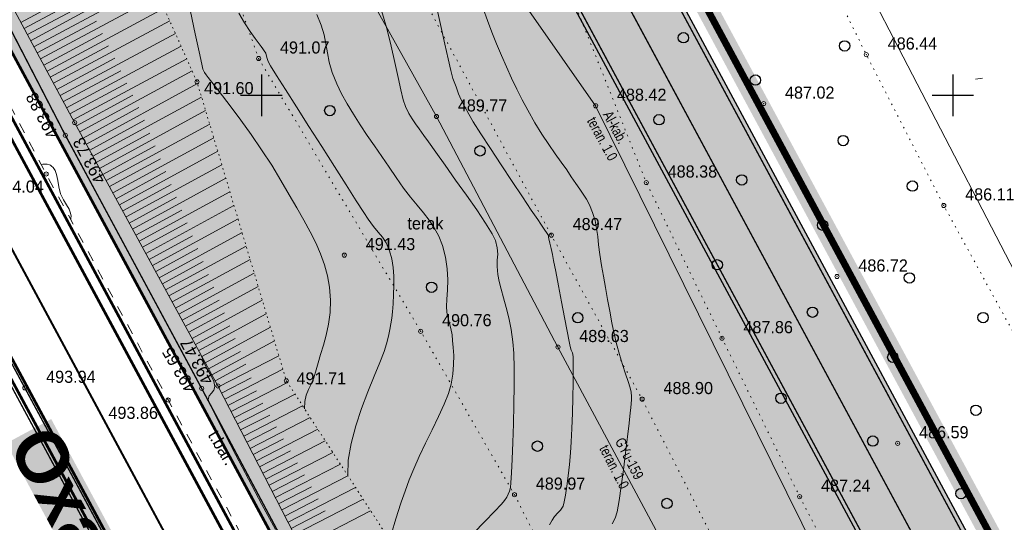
# Model space of a CAD drawing. Extents: x -516234 to 73329, y -4499813 to 47259.
# Tile 12 of 256: x 29549 to 29620, y 36806 to 36843. Entities that reach past the tile are written whole.
import ezdxf

# ---------------------------------------------------------------- set-up
doc = ezdxf.new("R2010")
doc.units = 0
doc.header["$LTSCALE"] = 0.5
doc.header["$MEASUREMENT"] = 0
doc.header["$PDMODE"] = 32
doc.header["$PDSIZE"] = 0.3
for name, pattern in [('( Hidden )', [0.375, 0.25, -0.125]), ('ACAD_ISO03W100', [30, 12, -18]), ('DASHED', [0.75, 0.5, -0.25]), ('Д_ТРОТ_ТРУБА', [3, 1.5, -1.5]), ('Контура низ откосов  Штриховая 0.1-0.5 - - - - - - -', [0.6, 0.1, -0.5]), ('РА_КОНТУРЫ', [1.5, 0, -1.5])]:
    doc.linetypes.add(name, pattern=pattern)
for name, color, linetype in [('(001) Сетка', 92, 'Continuous'), ('(004) Точки рельефа', 7, 'Continuous'), ('(007) Здания', 7, 'Continuous'), ('(013) Газ', 30, 'ИК_Газопровод -------г--------'), ('(019) Связь', 3, 'ИК_КАБ_СВЯЗИ'), ('(025) Дорога', 7, 'Continuous'), ('(031) Горизонтали', 42, 'Continuous'), ('(035) Откосы', 7, 'Continuous'), ('(037) Контуры', 7, 'Continuous'), ('(038) Деревья', 7, 'Continuous'), ('1 PARK', 7, 'Continuous'), ('7_газон', 7, 'Continuous'), ('STOYANKA', 7, 'Continuous'), ('text', 7, 'Continuous'), ('орто', 7, 'Continuous')]:
    doc.layers.add(name, color=color, linetype=linetype)
for name, color, linetype, lineweight in [('(032) Горизонтали утолщенные', 32, 'Continuous', 30), ('(042) Бергштрих', 32, 'Continuous', 30), ('.', 7, 'Continuous', 15)]:
    doc.layers.add(name, color=color, linetype=linetype, lineweight=lineweight)
doc.styles.add('BM-431', font='bm431.ttf')
doc.styles.add('D-431', font='d431.ttf')
doc.styles.get("Standard").update_dxf_attribs({"font": 'times.ttf'})
doc.styles.add('stile1', font='ARIALN.TTF')
doc.linetypes.add('ИК_Газопровод -------г--------', pattern='A,9,-0.6,["Г",Standard,S=1.2,R=0,X=0,Y=-0.6],-1.2', length=10.8)
doc.linetypes.add('ИК_КАБ_СВЯЗИ', pattern='A,4,["o",Standard,S=0.5,R=0,X=0,Y=-0.125],4,-2', length=10)

# ---------------------------------------------------------------- blocks, each defined once
blk = doc.blocks.new('9633')
at = {"layer": '(031) Горизонтали', "color": 42, "linetype": 'Continuous', "lineweight": 0}
for points in [[(28612.552, 36843.442), (28612.85, 36842.144), (28613.115, 36840.929), (28613.346, 36839.864), (28613.542, 36839.018), (28613.701, 36838.457), (28613.923, 36837.838), (28614.111, 36837.348), (28614.302, 36836.909), (28614.534, 36836.439), (28614.842, 36835.858), (28615.17, 36835.307), (28615.713, 36834.452), (28616.405, 36833.387), (28617.182, 36832.208), (28617.977, 36831.01), (28618.727, 36829.886), (28619.366, 36828.932), (28619.829, 36828.242), (28620.052, 36827.911), (28620.3, 36827.546), (28620.51, 36827.242), (28620.602, 36827.103), (28620.608, 36827.039), (28620.611, 36826.974), (28620.64, 36826.848), (28620.711, 36826.548), (28620.803, 36826.147), (28620.897, 36825.718), (28620.982, 36825.285), (28621.135, 36824.49), (28621.332, 36823.457), (28621.55, 36822.311), (28621.766, 36821.175), (28621.958, 36820.175), (28622.102, 36819.435), (28622.175, 36819.078), (28622.258, 36818.818), (28622.335, 36818.614), (28622.394, 36818.351), (28622.404, 36818.028), (28622.402, 36817.366), (28622.389, 36816.457), (28622.367, 36815.392), (28622.336, 36814.262), (28622.297, 36813.158), (28622.251, 36812.171), (28622.2, 36811.392), (28622.123, 36810.538), (28622.035, 36809.717), (28621.942, 36808.968), (28621.846, 36808.33), (28621.753, 36807.842), (28621.664, 36807.542), (28621.483, 36807.253), (28621.276, 36807.052), (28621.043, 36806.781), (28620.882, 36806.524), (28620.694, 36806.191)], [(28615.88, 36843.499), (28616.191, 36842.642), (28616.515, 36841.79), (28616.853, 36840.944), (28617.202, 36840.108), (28617.564, 36839.283), (28617.936, 36838.473), (28618.317, 36837.678), (28618.709, 36836.901), (28619.109, 36836.146), (28619.628, 36835.235), (28620.14, 36834.413), (28620.635, 36833.671), (28621.104, 36833.001), (28621.538, 36832.395), (28621.925, 36831.845), (28622.258, 36831.341), (28622.585, 36830.845), (28622.869, 36830.446), (28623.12, 36830.093), (28623.35, 36829.732), (28623.571, 36829.308), (28623.792, 36828.771), (28623.976, 36828.179), (28624.093, 36827.609), (28624.17, 36827.03), (28624.236, 36826.412), (28624.317, 36825.724), (28624.441, 36824.934), (28624.578, 36824.167), (28624.724, 36823.341), (28624.878, 36822.482), (28625.038, 36821.618), (28625.201, 36820.774), (28625.367, 36819.979), (28625.533, 36819.259), (28625.741, 36818.488), (28625.963, 36817.762), (28626.179, 36817.104), (28626.369, 36816.536), (28626.51, 36816.081), (28626.584, 36815.763), (28626.612, 36815.454), (28626.608, 36815.209), (28626.584, 36814.962), (28626.553, 36814.648), (28626.515, 36814.271), (28626.436, 36813.533), (28626.324, 36812.536), (28626.187, 36811.377), (28626.035, 36810.158), (28625.875, 36808.977), (28625.717, 36807.934), (28625.57, 36807.128), (28625.441, 36806.66), (28625.222, 36806.26)], [(28603.864, 36843.078), (28604.178, 36842.305), (28604.378, 36841.608), (28604.51, 36840.953), (28604.621, 36840.304), (28604.758, 36839.628), (28604.967, 36838.888), (28605.295, 36838.051), (28605.642, 36837.34), (28606.047, 36836.609), (28606.501, 36835.861), (28606.991, 36835.102), (28607.505, 36834.336), (28608.033, 36833.568), (28608.564, 36832.802), (28609.085, 36832.044), (28609.585, 36831.298), (28610.121, 36830.53), (28610.631, 36829.867), (28611.114, 36829.278), (28611.563, 36828.731), (28611.975, 36828.197), (28612.346, 36827.645), (28612.673, 36827.044), (28612.95, 36826.364), (28613.172, 36825.524), (28613.285, 36824.69), (28613.319, 36823.89), (28613.303, 36823.151), (28613.268, 36822.499), (28613.243, 36821.961), (28613.259, 36821.563), (28613.352, 36821.097), (28613.459, 36820.738), (28613.559, 36820.379), (28613.635, 36819.913), (28613.68, 36819.496), (28613.726, 36818.994), (28613.756, 36818.418), (28613.752, 36817.777), (28613.696, 36817.081), (28613.57, 36816.341), (28613.374, 36815.688), (28613.057, 36814.896), (28612.653, 36814.004), (28612.198, 36813.052), (28611.725, 36812.08), (28611.268, 36811.127), (28610.862, 36810.234), (28610.541, 36809.439), (28610.241, 36808.611), (28609.959, 36807.813), (28609.707, 36807.064), (28609.496, 36806.384), (28609.336, 36805.79)], [(28598.221, 36843.159), (28598.618, 36842.465), (28599.024, 36841.847), (28599.392, 36841.336), (28599.675, 36840.963), (28599.827, 36840.759), (28599.951, 36840.588), (28600.055, 36840.455), (28600.158, 36840.275), (28600.226, 36840.071), (28600.26, 36839.886), (28600.331, 36839.667), (28600.51, 36839.368), (28600.949, 36838.664), (28601.593, 36837.642), (28602.388, 36836.387), (28603.278, 36834.985), (28604.21, 36833.522), (28605.128, 36832.081), (28605.978, 36830.751), (28606.705, 36829.615), (28607.255, 36828.759), (28607.572, 36828.269), (28607.955, 36827.747), (28608.298, 36827.348), (28608.605, 36826.983), (28608.879, 36826.561), (28609.124, 36825.994), (28609.279, 36825.414), (28609.372, 36824.795), (28609.414, 36824.15), (28609.419, 36823.49), (28609.4, 36822.825), (28609.37, 36822.169), (28609.333, 36821.591), (28609.284, 36821.121), (28609.218, 36820.705), (28609.134, 36820.292), (28609.028, 36819.828), (28608.896, 36819.261), (28608.718, 36818.703), (28608.404, 36817.91), (28608, 36816.928), (28607.547, 36815.806), (28607.091, 36814.591), (28606.674, 36813.33), (28606.34, 36812.071), (28606.133, 36810.861), (28606.096, 36809.747)], [(28594.726, 36843.29), (28595.067, 36841.668), (28595.343, 36840.366), (28595.536, 36839.484), (28595.623, 36839.12), (28595.734, 36838.892), (28595.851, 36838.722), (28596.001, 36838.512), (28596.166, 36838.294), (28596.52, 36837.841), (28597.026, 36837.189), (28597.65, 36836.373), (28598.354, 36835.428), (28599.103, 36834.391), (28599.861, 36833.296), (28600.591, 36832.18), (28601.258, 36831.077), (28601.86, 36830.04), (28602.417, 36829.086), (28602.926, 36828.198), (28603.384, 36827.361), (28603.787, 36826.557), (28604.131, 36825.772), (28604.414, 36824.988), (28604.632, 36824.19), (28604.782, 36823.361), (28604.85, 36822.424), (28604.815, 36821.53), (28604.7, 36820.685), (28604.532, 36819.894), (28604.334, 36819.163), (28604.131, 36818.497), (28603.947, 36817.902), (28603.808, 36817.384), (28603.641, 36816.818), (28603.447, 36816.358), (28603.256, 36815.954), (28603.095, 36815.553), (28602.992, 36815.104), (28602.976, 36814.556)], [(28595.4, 36818.622), (28595.486, 36818.429), (28595.578, 36818.215), (28595.67, 36818.001), (28595.79, 36817.727), (28595.982, 36817.365), (28596.215, 36816.957), (28596.411, 36816.55), (28596.488, 36816.19), (28596.407, 36815.92), (28596.238, 36815.711), (28596.072, 36815.504), (28595.998, 36815.237), (28596.15, 36814.858), (28596.57, 36813.997), (28597.204, 36812.75), (28598.002, 36811.214), (28598.912, 36809.486), (28599.88, 36807.663), (28600.856, 36805.842)]]:
    blk.add_lwpolyline(points, dxfattribs=at)
at = {"layer": '(004) Точки рельефа', "lineweight": 0, "style": 'D-431'}
for s, p in [('491.07', (28601.191, 36840.253)), ('486.44', (28645.14, 36840.538)), ('491.60', (28595.701, 36837.315)), ('488.42', (28625.561, 36836.834)), ('487.02', (28637.714, 36836.991)), ('489.77', (28614.053, 36836.064)), ('488.38', (28629.227, 36831.286)), ('494.04', (28580.534, 36830.196)), ('486.11', (28650.741, 36829.633)), ('489.47', (28622.357, 36827.487)), ('491.43', (28607.395, 36826.041)), ('486.72', (28643.02, 36824.495)), ('490.76', (28612.914, 36820.538)), ('487.86', (28634.706, 36820.035)), ('489.63', (28622.837, 36819.395)), ('493.94', (28584.281, 36816.448)), ('491.71', (28602.389, 36816.329)), ('488.90', (28628.927, 36815.633)), ('493.86', (28588.787, 36813.841)), ('486.59', (28647.408, 36812.44)), ('489.97', (28619.694, 36808.726)), ('487.24', (28640.321, 36808.575))]:
    blk.add_text(s, height=0.875, dxfattribs=at).set_placement(p)
for s, rotation, p in [('493.88', 118.12519, (28585.22, 36834.39)), ('493.73', 118.16754, (28588.623, 36831.128)), ('493.65', 120.35033, (28595.179, 36816.045)), ('493.47', 118.72684, (28596.42, 36816.613))]:
    blk.add_text(s, height=0.875, rotation=rotation, dxfattribs=at).set_placement(p)
at = {"layer": '(037) Контуры', "linetype": 'РА_КОНТУРЫ', "lineweight": 0, "ltscale": 0.5, "style": 'BM-431'}
blk.add_text('terak', height=0.875, dxfattribs=at).set_placement((28610.411, 36827.534))
blk = doc.blocks.new('d')
at = {"layer": '(038) Деревья'}
blk.add_ellipse((0, 0), major_axis=(0.265, 0.265), ratio=1, start_param=5.497787, end_param=11.780972, dxfattribs=at)
blk = doc.blocks.new('Setka')
at = {"layer": '(001) Сетка'}
for p, q in [((0, 1.5), (0, -1.5)), ((-1.5, 0), (1.5, 0))]:
    blk.add_line(p, q, dxfattribs=at)

msp = doc.modelspace()

# ---------------------------------------------------------------- hatches: boundary and pattern name
at = {"layer": '1 PARK', "lineweight": 0, "true_color": 0x00c200, "transparency": 33554508}
h = msp.add_hatch(color=92, dxfattribs=at)
h.dxf.hatch_style = 1
edge = h.paths.add_edge_path()
edge.add_line((29724.642, 36512.794), (29471.6, 36982.55))
edge.add_line((29471.6, 36982.55), (29506.294, 36972.148))
edge.add_arc((29494.806, 36933.834), 40, 28.30986, 73.30986, ccw=False)
edge.add_line((29530.022, 36952.803), (29731.945, 36577.945))
edge.add_arc((29696.73, 36558.976), 40, -16.69014, 28.30986, ccw=False)
edge.add_line((29735.044, 36547.488), (29724.642, 36512.794))
at = {"layer": '7_газон', "lineweight": 0, "true_color": 0x5c5c5c, "transparency": 33554687}
h = msp.add_hatch(color=251, dxfattribs=at)
h.dxf.hatch_style = 1
edge = h.paths.add_edge_path(flags=16)
edge.add_line((29676.967, 36922.961), (29652.773, 36909.928))
edge.add_arc((29654.196, 36907.287), 3, 118.30986, 208.30986)
edge.add_line((29651.554, 36905.864), (29669.688, 36872.2))
edge.add_arc((29672.33, 36873.623), 3, 208.30986, 298.27805)
edge.add_line((29673.751, 36870.981), (29697.069, 36883.525))
edge.add_arc((29695.174, 36887.047), 4, 298.27805, 388.30633)
edge.add_line((29698.696, 36888.944), (29681.031, 36921.742))
edge.add_arc((29678.39, 36920.32), 3, 28.30633, 118.30986)
edge = h.paths.add_edge_path(flags=16)
edge.add_arc((29582.986, 36967.9), 30, 100.3549, 118.30986)
edge.add_line((29568.758, 36994.312), (29528.131, 36972.427))
edge.add_arc((29529.554, 36969.786), 3, 118.30986, 225.97605)
edge.add_arc((29494.806, 36933.834), 47, 28.30986, 45.97605, ccw=False)
edge.add_line((29536.185, 36956.123), (29686.137, 36677.746))
edge.add_arc((29688.778, 36679.168), 3, 208.30986, 354.86171)
edge.add_line((29691.766, 36678.9), (29699.507, 36764.985))
edge.add_arc((29669.628, 36767.671), 30, 354.86171, 388.30986)
edge.add_line((29696.04, 36781.899), (29580.774, 36995.883))
edge.add_arc((29578.132, 36994.46), 3, 28.30986, 100.3549)
edge = h.paths.add_edge_path()
edge.add_line((29429.452, 37065.402), (29443.215, 37039.99))
edge.add_line((29443.215, 37039.99), (29467.007, 36995.822))
edge.add_arc((29480.213, 37002.936), 15, 208.30986, 253.30986)
edge.add_line((29475.905, 36988.568), (29508.304, 36978.854))
edge.add_arc((29494.806, 36933.834), 47, 63.28494, 73.30986, ccw=False)
edge.add_arc((29520.431, 36984.749), 10, 243.28494, 298.30986)
edge.add_line((29525.173, 36975.945), (29566.624, 36998.273))
edge.add_arc((29582.986, 36967.9), 34.5, 90.70227, 118.30986, ccw=False)
edge.add_line((29582.563, 37002.397), (29601.162, 37002.625))
edge.add_arc((29600.795, 37032.623), 30, 270.70227, 298.33641)
edge.add_line((29615.034, 37006.218), (29627.395, 37012.883))
edge.add_arc((29631.43, 37005.402), 8.5, 28.30633, 118.33641, ccw=False)
edge.add_line((29638.913, 37009.433), (29702.658, 36891.078))
edge.add_arc((29695.174, 36887.047), 8.5, -61.72195, 28.30633, ccw=False)
edge.add_line((29699.201, 36879.562), (29664.33, 36860.803))
edge.add_arc((29666.699, 36856.4), 5, 118.27805, 208.30986)
edge.add_line((29662.297, 36854.029), (29700.001, 36784.033))
edge.add_arc((29669.628, 36767.671), 34.5, -5.13829, 28.30986, ccw=False)
edge.add_line((29703.989, 36764.582), (29695.148, 36666.257))
edge.add_arc((29710.087, 36664.913), 15, 174.86171, 208.30986)
edge.add_line((29696.881, 36657.8), (29738.108, 36581.265))
edge.add_arc((29696.73, 36558.976), 47, -16.69014, 28.30986, ccw=False)
edge.add_line((29741.75, 36545.478), (29732.035, 36513.078))
edge.add_arc((29746.403, 36508.77), 15, 163.30986, 208.30986)
edge.add_line((29733.198, 36501.657), (29762.257, 36447.71))
edge.add_line((29762.257, 36447.71), (29788.318, 36389.84))
edge.add_line((29788.318, 36389.84), (29723.729, 36509.746))
edge.add_line((29723.729, 36509.746), (29735.044, 36547.488))
edge.add_arc((29696.73, 36558.976), 40, 343.30986, 388.30986)
edge.add_line((29731.945, 36577.945), (29530.022, 36952.803))
edge.add_arc((29494.806, 36933.834), 40, 28.30986, 73.30986)
edge.add_line((29506.294, 36972.148), (29468.537, 36983.469))
edge.add_line((29468.537, 36983.469), (29424.235, 37065.402))
edge = h.paths.add_edge_path(flags=16)
edge.add_line((29653.969, 36965.661), (29629.772, 36952.627))
edge.add_arc((29631.195, 36949.986), 3, 118.30986, 208.30986)
edge.add_line((29628.554, 36948.564), (29646.575, 36915.109))
edge.add_arc((29649.216, 36916.531), 3, 208.30986, 298.30986)
edge.add_line((29650.639, 36913.89), (29674.834, 36926.923))
edge.add_arc((29673.411, 36929.564), 3, 298.30986, 388.30633)
edge.add_line((29676.052, 36930.987), (29658.033, 36964.443))
edge.add_arc((29655.392, 36963.02), 3, 28.30633, 118.30986)
edge = h.paths.add_edge_path(flags=16)
edge.add_line((29653.054, 36973.687), (29634.951, 37007.299))
edge.add_arc((29631.43, 37005.402), 4, 28.30633, 118.33641)
edge.add_line((29629.531, 37008.923), (29617.17, 37002.257))
edge.add_arc((29600.795, 37032.623), 34.5, 278.95979, 298.33641, ccw=False)
edge.add_arc((29606.635, 36995.58), 3, 98.95979, 208.30986)
edge.add_line((29603.994, 36994.158), (29623.574, 36957.808))
edge.add_arc((29626.215, 36959.23), 3, 208.30986, 298.30986)
edge.add_line((29627.638, 36956.589), (29651.836, 36969.624))
edge.add_arc((29650.413, 36972.265), 3, 298.30986, 388.30633)

# ---------------------------------------------------------------- linework, layer by layer
at = {"layer": '(004) Точки рельефа', "color": 0, "linetype": 'ByBlock', "lineweight": 0}
for p in [(29566.043, 36839.89), (29609.991, 36840.173), (29561.587, 36838.206), (29590.412, 36836.476), (29602.565, 36836.633), (29552.737, 36835.26), (29578.905, 36835.701), (29552.067, 36834.341), (29550.676, 36831.548), (29594.079, 36830.922), (29615.592, 36829.267), (29587.208, 36827.124), (29572.246, 36825.678), (29607.871, 36824.135), (29577.765, 36820.173), (29599.558, 36819.67), (29587.688, 36819.031), (29549.132, 36816.085), (29561.92, 36816.046), (29563.101, 36816.223), (29568.051, 36816.591), (29559.502, 36815.208), (29593.778, 36815.269), (29612.26, 36812.076), (29584.546, 36808.363), (29605.173, 36808.217)]:
    msp.add_point(p, dxfattribs=at)
at = {"layer": '(007) Здания', "lineweight": 0, "const_width": 0.1, "flags": 128}
for points in [[(29742.467, 36456.829), (29660.738, 36609.697), (29613.788, 36695.978), (29603.866, 36714.442), (29534.68, 36842.924), (29526.083, 36858.783), (29453.191, 36993.635), (29444.234, 37010.335), (29422.363, 37050.701)], [(29741.762, 36456.45), (29660.034, 36609.317), (29613.084, 36695.597), (29603.161, 36714.063), (29533.976, 36842.543), (29525.379, 36858.402), (29452.486, 36993.256), (29443.53, 37009.955), (29421.66, 37050.319)], [(29619.612, 36709.523), (29609.57, 36727.628), (29600.045, 36745.154), (29590.066, 36763.696), (29580.315, 36781.912), (29570.945, 36799.138), (29561.92, 36816.046), (29552.067, 36834.341), (29543.454, 36851.01), (29533.963, 36868.256), (29525.067, 36884.501), (29515.986, 36901.397), (29506.234, 36919.351), (29497.033, 36936.468), (29487.767, 36953.848), (29478.791, 36970.513), (29468.874, 36988.799), (29466.229, 36994.598), (29465.074, 37000.528), (29464.802, 37008.043)]]:
    msp.add_lwpolyline(points, dxfattribs=at)
at = {"layer": '(013) Газ', "lineweight": 0, "flags": 128}
msp.add_lwpolyline([(29525.405, 37048.081), (29531.16, 37039.107), (29539.034, 37023.995), (29540.166, 37021.191), (29539.27, 37018.608), (29533.563, 37011.728), (29529.254, 37006.755), (29524.918, 37001.276), (29517.627, 36991.22), (29508.47, 36979.317), (29503.957, 36971.837), (29513.301, 36954.803), (29520.014, 36941.402), (29527.992, 36927.069), (29538.268, 36908.138), (29552.223, 36883.581), (29562.927, 36863.598), (29568.876, 36853.651), (29578.905, 36835.701), (29587.688, 36819.031), (29597.086, 36801.502), (29611.793, 36773.7), (29622.868, 36752.87), (29632.627, 36733.829), (29642.057, 36714.741), (29649.245, 36696.495), (29654.716, 36680.578), (29662.397, 36662.607), (29676.154, 36642.038), (29689.217, 36620.21), (29698.952, 36600.035), (29708.917, 36582.194), (29725.845, 36551.174), (29738.199, 36530.151), (29750.363, 36512.072), (29762.308, 36492.93), (29777.208, 36461.75), (29800.445, 36421.637), (29814.555, 36397.865)], dxfattribs=at)
at = {"layer": '(019) Связь', "lineweight": 0, "flags": 128}
for points in [[(29845.775, 36411.942), (29832.695, 36428.044), (29805.599, 36468.112), (29530.626, 36998.116), (29534.256, 37019.904), (29517.609, 37060.72)], [(29514.832, 37049.761), (29518.671, 37045.211), (29525.952, 37035.177), (29528.773, 37021.401), (29526.189, 37015.333), (29523.522, 37012.332), (29518.673, 37007.594), (29510.119, 36999.152), (29506.192, 36984.809), (29526.835, 36945.59), (29546.807, 36909.661), (29570.945, 36864.293), (29590.412, 36836.476), (29619.173, 36778.325), (29654.466, 36702.515), (29679.357, 36655.782), (29696.192, 36624.084), (29725.362, 36569.608), (29744.319, 36532.27), (29766.024, 36495.881)]]:
    msp.add_lwpolyline(points, dxfattribs=at)
at = {"layer": '(025) Дорога', "linetype": 'Д_ТРОТ_ТРУБА', "lineweight": 0, "flags": 128}
msp.add_lwpolyline([(29728.035, 36510.135), (29718.501, 36526.322), (29708.373, 36544.305), (29698.159, 36562.974), (29687.226, 36583.038), (29677.644, 36601.098), (29664.707, 36624.806), (29644.709, 36661.07), (29635.553, 36676.738), (29625.09, 36694.491), (29617.273, 36708.282), (29607.374, 36726.366), (29597.895, 36743.942), (29588.132, 36762.152), (29577.715, 36781.369), (29569.158, 36797.437), (29559.502, 36815.208), (29550.676, 36831.548), (29540.712, 36850.44), (29531.532, 36867.382), (29522.695, 36883.697), (29513.332, 36901.154), (29503.851, 36918.476), (29484.887, 36953.636), (29476.152, 36970.047), (29467.84, 36985.881, -0.175353), (29464.802, 37008.043, 0.014678), (29465.552, 37018.912, -0.049252), (29465.927, 37023.168, -0.049252)], format="xyb", dxfattribs=at)
at = {"layer": '(032) Горизонтали утолщенные', "color": 32, "linetype": 'Continuous', "lineweight": 0}
for points in [[(29574.934, 36843.355), (29575.313, 36842.057), (29575.633, 36840.792), (29575.904, 36839.602), (29576.132, 36838.53), (29576.328, 36837.616), (29576.499, 36836.903), (29576.654, 36836.434), (29576.907, 36835.92), (29577.143, 36835.527), (29577.387, 36835.181), (29577.662, 36834.806), (29577.992, 36834.328), (29578.319, 36833.857), (29578.852, 36833.111), (29579.529, 36832.17), (29580.289, 36831.109), (29581.07, 36830.007), (29581.811, 36828.941), (29582.449, 36827.989), (29582.923, 36827.227), (29583.171, 36826.734), (29583.304, 36826.197), (29583.33, 36825.746), (29583.305, 36825.316), (29583.286, 36824.845), (29583.33, 36824.269), (29583.429, 36823.774), (29583.578, 36823.214), (29583.761, 36822.589), (29583.956, 36821.897), (29584.147, 36821.137), (29584.314, 36820.306), (29584.438, 36819.405), (29584.49, 36818.591), (29584.514, 36817.513), (29584.514, 36816.25), (29584.496, 36814.882), (29584.463, 36813.487), (29584.421, 36812.145), (29584.374, 36810.934), (29584.326, 36809.934), (29584.282, 36809.224), (29584.247, 36808.882), (29584.175, 36808.606), (29584.093, 36808.394), (29583.984, 36808.192), (29583.835, 36807.943), (29583.598, 36807.669), (29583.092, 36807.144), (29582.395, 36806.425), (29581.584, 36805.569)], [(29550.319, 36832.225), (29550.442, 36832.249), (29550.751, 36832.253), (29550.918, 36832.211), (29550.987, 36832.173), (29551.061, 36832.12), (29551.185, 36832.003), (29551.321, 36831.804), (29551.433, 36831.501), (29551.511, 36831.073), (29551.583, 36830.605), (29551.716, 36830.114), (29551.926, 36829.672), (29552.151, 36829.313), (29552.345, 36828.989), (29552.446, 36828.723), (29552.475, 36828.505), (29552.466, 36828.345), (29552.452, 36828.26)]]:
    msp.add_lwpolyline(points, dxfattribs=at)
at = {"layer": '(035) Откосы', "lineweight": 0}
for p, q in [((29548.847, 36842.5), (29557.563, 36847.184)), ((29549.32, 36841.62), (29557.973, 36846.27)), ((29549.793, 36840.739), (29558.383, 36845.355)), ((29549.083, 36842.06), (29553.426, 36844.393)), ((29550.266, 36839.859), (29558.793, 36844.441)), ((29549.556, 36841.18), (29553.867, 36843.496)), ((29550.739, 36838.979), (29559.203, 36843.527)), ((29550.029, 36840.299), (29554.308, 36842.599)), ((29551.212, 36838.099), (29559.612, 36842.613)), ((29550.502, 36839.419), (29554.75, 36841.702)), ((29551.685, 36837.218), (29560.022, 36841.699)), ((29550.975, 36838.539), (29555.191, 36840.804)), ((29552.158, 36836.338), (29560.432, 36840.784)), ((29551.448, 36837.659), (29555.633, 36839.907)), ((29552.631, 36835.458), (29560.842, 36839.87)), ((29551.921, 36836.778), (29556.074, 36839.01)), ((29553.107, 36834.58), (29561.231, 36839.002)), ((29552.394, 36835.898), (29556.515, 36838.113)), ((29553.585, 36833.702), (29561.625, 36838.079)), ((29552.868, 36835.019), (29556.947, 36837.239)), ((29554.063, 36832.824), (29561.918, 36837.101)), ((29553.346, 36834.141), (29557.391, 36836.343)), ((29554.541, 36831.947), (29562.21, 36836.122)), ((29553.824, 36833.263), (29557.798, 36835.427)), ((29555.018, 36831.069), (29562.503, 36835.144)), ((29554.302, 36832.386), (29558.183, 36834.499)), ((29555.496, 36830.191), (29562.796, 36834.165)), ((29554.78, 36831.508), (29558.568, 36833.57)), ((29555.257, 36830.63), (29558.953, 36832.642)), ((29555.974, 36829.314), (29563.088, 36833.187)), ((29556.452, 36828.436), (29563.381, 36832.208)), ((29555.735, 36829.753), (29559.339, 36831.714)), ((29556.93, 36827.558), (29563.673, 36831.23)), ((29556.213, 36828.875), (29559.724, 36830.786)), ((29556.691, 36827.997), (29560.109, 36829.858)), ((29557.407, 36826.681), (29563.966, 36830.251)), ((29557.885, 36825.803), (29564.259, 36829.273)), ((29557.169, 36827.12), (29560.494, 36828.93)), ((29558.363, 36824.926), (29564.551, 36828.294)), ((29557.646, 36826.242), (29560.879, 36828.002)), ((29558.124, 36825.364), (29561.265, 36827.074)), ((29558.841, 36824.048), (29564.844, 36827.316)), ((29558.602, 36824.487), (29561.65, 36826.146)), ((29559.319, 36823.17), (29565.136, 36826.337)), ((29559.08, 36823.609), (29562.035, 36825.218)), ((29559.796, 36822.293), (29565.429, 36825.359)), ((29559.558, 36822.731), (29562.42, 36824.29)), ((29560.274, 36821.415), (29565.722, 36824.38)), ((29560.035, 36821.854), (29562.805, 36823.362)), ((29560.752, 36820.537), (29566.014, 36823.402)), ((29560.513, 36820.976), (29563.19, 36822.434)), ((29561.23, 36819.66), (29566.307, 36822.424)), ((29560.991, 36820.098), (29563.576, 36821.506)), ((29561.708, 36818.782), (29566.599, 36821.445)), ((29561.469, 36819.221), (29563.961, 36820.578)), ((29562.185, 36817.904), (29566.892, 36820.467)), ((29561.947, 36818.343), (29564.346, 36819.649)), ((29562.663, 36817.027), (29567.185, 36819.488)), ((29562.424, 36817.465), (29564.731, 36818.721)), ((29563.139, 36816.148), (29567.511, 36818.397)), ((29562.902, 36816.588), (29565.116, 36817.793)), ((29563.596, 36815.259), (29567.802, 36817.423)), ((29563.368, 36815.704), (29565.512, 36816.807)), ((29564.054, 36814.371), (29568.13, 36816.468)), ((29563.825, 36814.815), (29565.886, 36815.876)), ((29564.511, 36813.482), (29568.677, 36815.626)), ((29564.282, 36813.927), (29566.343, 36814.987)), ((29564.968, 36812.594), (29569.224, 36814.783)), ((29564.739, 36813.038), (29566.845, 36814.121)), ((29565.425, 36811.705), (29569.77, 36813.94)), ((29565.196, 36812.149), (29567.347, 36813.256)), ((29565.882, 36810.816), (29570.317, 36813.098)), ((29565.653, 36811.261), (29567.849, 36812.39)), ((29566.339, 36809.928), (29570.864, 36812.255)), ((29566.111, 36810.372), (29568.35, 36811.524)), ((29566.796, 36809.039), (29571.41, 36811.413)), ((29566.568, 36809.484), (29568.852, 36810.659)), ((29567.253, 36808.151), (29571.957, 36810.57)), ((29567.025, 36808.595), (29569.354, 36809.793)), ((29567.711, 36807.262), (29572.503, 36809.728)), ((29567.482, 36807.706), (29569.856, 36808.928)), ((29568.168, 36806.373), (29573.05, 36808.885)), ((29567.939, 36806.818), (29570.358, 36808.062)), ((29568.625, 36805.485), (29573.597, 36808.043)), ((29568.396, 36805.929), (29570.86, 36807.197)), ((29569.082, 36804.596), (29574.143, 36807.2))]:
    msp.add_line(p, q, dxfattribs=at)
at = {"layer": '(035) Откосы', "linetype": 'Контура низ откосов  Штриховая 0.1-0.5 - - - - - - -', "lineweight": 0, "flags": 128}
msp.add_lwpolyline([(29616.627, 36725.106), (29610.06, 36739.434), (29605.42, 36750.611), (29597.451, 36770.669), (29590.472, 36782.15), (29582.782, 36796.222), (29576.484, 36803.593), (29568.051, 36816.591), (29561.587, 36838.206), (29550.559, 36862.812, -0.349526), (29554.409, 36867.028, 0.06861), (29551.582, 36874.304, 0.186536), (29550.566, 36874.817), (29541.63, 36890.777), (29534.08, 36904.114), (29517.911, 36917.193), (29509.938, 36931.429), (29501.845, 36947.074), (29493.287, 36961.47), (29485.339, 36974.796), (29476.775, 36988.866, -0.149574), (29474.213, 36998.907, -0.059335), (29475.856, 37006.777, 0.081037), (29475.968, 37013.916, -0.255307), (29481.728, 37017.288, 0.890509)], format="xyb", dxfattribs=at)
at = {"layer": '(035) Откосы', "lineweight": 0, "flags": 128}
msp.add_lwpolyline([(29623.795, 36728.307), (29625.153, 36724.736), (29629.39, 36716.578, -0.10313), (29630.662, 36712.041, -0.908791), (29620.494, 36710.364), (29610.573, 36728.503), (29600.53, 36745.515), (29590.967, 36764.381), (29581.509, 36781.365), (29571.553, 36799.793), (29563.101, 36816.223), (29552.737, 36835.26), (29544.572, 36850.455)], format="xyb", dxfattribs=at)
at = {"layer": '(037) Контуры', "linetype": 'РА_КОНТУРЫ', "lineweight": 0, "ltscale": 0.5, "flags": 128}
msp.add_lwpolyline([(29755.041, 36506.79), (29749.559, 36504.719), (29743.935, 36515.178), (29735.415, 36528.706), (29728.62, 36539.941), (29722.321, 36549.692), (29715.127, 36562.793), (29702.663, 36586.194), (29697.332, 36596.283), (29689.209, 36610.853), (29682.579, 36622.276), (29676.067, 36632.902), (29668.593, 36649.313), (29662.065, 36661.644), (29656.32, 36675.129), (29650.062, 36688.281), (29644.473, 36699.553), (29637.362, 36711.284), (29632.362, 36716.079), (29624.682, 36730.75), (29618.95, 36742.255), (29612.325, 36755.378), (29603.257, 36773.266), (29595.885, 36786.865), (29588.983, 36799.618), (29584.546, 36808.363), (29577.765, 36820.173), (29566.043, 36839.89), (29558.707, 36860.46), (29549.677, 36879.089), (29542.627, 36891.381), (29534.785, 36905.111), (29523.188, 36920.175), (29514.563, 36935.548), (29507.284, 36948.432), (29499.059, 36964.42), (29491.991, 36977.56), (29485.194, 36991.139), (29476.923, 37006.216), (29476.894, 37011.684), (29488.332, 37014.48), (29493.319, 37005.208), (29496.884, 36997.644), (29504.165, 36984.152), (29510.897, 36970.488), (29519.165, 36955.223), (29526.662, 36943.022), (29535.526, 36927.367), (29544.059, 36912.326), (29550.886, 36894.272), (29556.545, 36883.528), (29567.021, 36864.479), (29576.172, 36847.55), (29587.208, 36827.124), (29593.778, 36815.269), (29599.019, 36804.982), (29604.904, 36793.258), (29612.259, 36779.956), (29620.748, 36763.683), (29628.588, 36749.229), (29635.07, 36736.713), (29647.683, 36715.788), (29652.971, 36703.429), (29658.26, 36694.352), (29665.102, 36680.293), (29673.374, 36666.129), (29677.684, 36652.752), (29684.935, 36638.507), (29690.275, 36628.51), (29696.891, 36615.906), (29704.28, 36602.273), (29710.516, 36590.893), (29717.243, 36579.148), (29723.305, 36567.201), (29729.775, 36555.045), (29735.569, 36543.46), (29742.152, 36533.433), (29749.545, 36517.826), (29755.041, 36506.79)], dxfattribs=at)
msp.add_lwpolyline([(29774.796, 36524.723), (29765.009, 36542.913), (29758.466, 36555.244), (29752.275, 36566.761), (29746.216, 36578.105), (29739.8, 36590.181), (29732.814, 36602.592), (29725.007, 36616.975), (29717.773, 36629.341), (29713.222, 36638.993), (29707.431, 36650.779), (29700.416, 36664.535), (29694.059, 36677.663), (29687.015, 36693.605), (29680.367, 36707.495), (29675.933, 36716.973), (29669.112, 36730.676), (29660.757, 36747.697), (29653.632, 36759.758), (29643.876, 36776.804), (29636.703, 36789.896), (29628.638, 36804.8), (29622.4, 36816.839), (29615.592, 36829.267), (29609.991, 36840.173), (29600.275, 36859.784), (29592.566, 36874.512), (29581.83, 36895.813), (29574.17, 36907.854), (29564.96, 36922.39), (29554.783, 36938.835), (29546.383, 36953.833), (29539.653, 36966.221), (29531.961, 36979.914), (29524.531, 36993.589), (29518.673, 37007.594), (29515.927, 37011.4), (29510.405, 37010.281), (29504.148, 37010.164), (29506.822, 37003.087), (29511.929, 36987.307), (29518.207, 36973.451), (29525.399, 36958.603), (29533.525, 36946.074), (29541.609, 36930.146), (29550.419, 36915.755), (29559.916, 36899.356), (29567.09, 36887.342), (29576.825, 36868.225), (29585.792, 36851.637), (29594.079, 36830.922), (29599.558, 36819.67), (29605.173, 36808.217), (29612.04, 36794.907), (29619.809, 36783.339), (29626.954, 36768.025), (29635.314, 36752.391), (29645.232, 36738.124), (29655.013, 36720.43), (29661.493, 36707.388), (29665.322, 36698.656), (29671.945, 36684.717), (29678.598, 36669.483), (29685.13, 36656.083), (29691.261, 36642.151), (29697.225, 36630.986), (29702.659, 36620.467), (29710.352, 36606.549), (29716.946, 36594.722), (29723.899, 36582.743), (29730.292, 36570.953), (29736.791, 36559.292), (29742.71, 36547.374), (29747.788, 36538.187), (29757.776, 36519.476), (29764.655, 36507.465), (29770.985, 36511.096), (29780.109, 36514.959)], close=True, dxfattribs=at)
at = {"layer": '(042) Бергштрих', "color": 32, "linetype": 'Continuous', "lineweight": 0}
msp.add_line((29617.892, 36838.402), (29618.387, 36838.473), dxfattribs=at)
at = {"layer": '.', "color": 253, "true_color": 0xa8a8a8, "const_width": 0.2}
msp.add_lwpolyline([(29775.288, 36418.775), (29440.966, 37039.421), (29426.894, 37065.402)], dxfattribs=at)
msp.add_lwpolyline([(29731.945, 36577.945), (29530.022, 36952.803, 0.198912), (29506.294, 36972.148), (29468.537, 36983.469), (29424.235, 37065.402)], format="xyb")
msp.add_lwpolyline([(29577.593, 36997.411, 0.078504), (29568.758, 36994.312), (29528.131, 36972.427, 0.507692), (29527.469, 36967.629, -0.077236), (29536.185, 36956.123), (29686.137, 36677.746, 0.743694), (29691.766, 36678.9), (29699.507, 36764.985, 0.14699), (29696.04, 36781.899), (29580.774, 36995.883, 0.325137)], format="xyb", close=True)
at = {"color": 7, "lineweight": 0, "true_color": 0xffffff, "const_width": 1.5}
msp.add_lwpolyline([(29596.636, 36846.901), (29640.655, 36870.613), (29695.193, 36769.368), (29651.173, 36745.656)], close=True, dxfattribs=at)
at = {"color": 1, "linetype": '( Hidden )', "lineweight": 0, "ltscale": 15, "const_width": 0.5}
msp.add_lwpolyline([(29596.636, 36846.901), (29640.655, 36870.613), (29695.193, 36769.368), (29651.173, 36745.656)], close=True, dxfattribs=at)
at = {"layer": 'STOYANKA', "color": 7, "linetype": 'DASHED', "ltscale": 10, "true_color": 0xffffff, "transparency": 33554687, "const_width": 0.15}
msp.add_lwpolyline([(29708.734, 36528.094), (29435.027, 37036.213), (29419.218, 37065.402)], dxfattribs=at)
at = {"layer": 'STOYANKA', "color": 7, "lineweight": 50, "true_color": 0xffffff, "const_width": 0.1}
msp.add_lwpolyline([(29577.539, 36997.706, 0.078504), (29568.616, 36994.576), (29527.989, 36972.691, 0.507692), (29527.261, 36967.413, -0.077236), (29535.921, 36955.981), (29685.873, 36677.603, 0.743694), (29692.065, 36678.873), (29699.806, 36764.958, 0.14699), (29696.304, 36782.041), (29581.038, 36996.025, 0.325137)], format="xyb", close=True, dxfattribs=at)
at = {"layer": 'STOYANKA', "color": 7, "linetype": 'ACAD_ISO03W100', "ltscale": 0.2, "true_color": 0xffffff, "transparency": 33554687, "const_width": 0.1}
msp.add_lwpolyline([(29467.01, 36987.581), (29507.299, 36975.501, -0.198912), (29533.103, 36954.463), (29735.027, 36579.605, -0.198912), (29738.397, 36546.483), (29727.68, 36510.739)], format="xyb", dxfattribs=at)
at = {"layer": 'STOYANKA', "color": 7, "lineweight": 50, "true_color": 0xffffff, "const_width": 0.1}
msp.add_lwpolyline([(29723.93, 36509.373), (29735.332, 36547.402, 0.198912), (29732.21, 36578.088), (29530.286, 36952.945, 0.198912), (29506.38, 36972.436), (29468.351, 36983.838)], format="xyb", dxfattribs=at)
at = {"layer": 'орто', "color": 1, "const_width": 1.5}
msp.add_lwpolyline([(29782.922, 36501.072), (29481.219, 37061.164), (29478.194, 37066.75)], dxfattribs=at)
at = {"layer": 'орто', "color": 7, "true_color": 0xffffff, "const_width": 0.2}
msp.add_lwpolyline([(29681.731, 36568.734), (29431.068, 37034.075), (29414.1, 37065.402)], dxfattribs=at)
at = {"layer": 'орто', "color": 40, "const_width": 0.2}
for points in [[(29689.974, 36555.012), (29431.728, 37034.431), (29414.953, 37065.402)], [(29740.761, 36476.546), (29470.418, 36978.42)]]:
    msp.add_lwpolyline(points, dxfattribs=at)
at = {"layer": 'орто', "const_width": 0.2}
msp.add_lwpolyline([(29424.335, 37065.402), (29438.986, 37038.352), (29788.318, 36389.84)], dxfattribs=at)

# ---------------------------------------------------------------- block references
at = {"layer": '(001) Сетка', "lineweight": 0}
for p in [(29566.242, 36837.23), (29616.242, 36837.23)]:
    msp.add_blockref('Setka', p, dxfattribs=at)
at = {"layer": '(007) Здания', "color": 18, "true_color": 0x000000}
msp.add_blockref('9633', (966.395, 0), dxfattribs=at)
at = {"layer": '(038) Деревья', "linetype": 'Continuous', "lineweight": 0}
for p in [(29596.763, 36841.392), (29608.423, 36840.8), (29601.967, 36838.336), (29571.191, 36836.124), (29594.997, 36835.463), (29608.318, 36833.957), (29582.054, 36833.217), (29600.981, 36831.11), (29613.323, 36830.668), (29606.826, 36827.842), (29599.209, 36824.979), (29613.108, 36824.03), (29578.55, 36823.356), (29606.097, 36821.552), (29589.123, 36821.151), (29618.434, 36821.164), (29611.905, 36818.295), (29603.819, 36815.33), (29617.916, 36814.462), (29610.461, 36812.242), (29586.2, 36811.87), (29616.838, 36808.438), (29595.574, 36807.727)]:
    msp.add_blockref('d', p, dxfattribs=at)

# ---------------------------------------------------------------- texts
at = {"layer": '(013) Газ', "linetype": 'Continuous', "lineweight": 0, "style": 'BM-431', "width": 0.8}
for s, p in [('teran. 1.0', (29590.658, 36811.708)), ('GYu-159', (29591.791, 36812.234))]:
    msp.add_text(s, height=0.75, rotation=297.1606, dxfattribs=at).set_placement(p)
at = {"layer": '(019) Связь', "linetype": 'Continuous', "lineweight": 0, "style": 'BM-431', "width": 0.8}
for s, p in [('teran. 1.0', (29589.763, 36835.399)), ('Al-kab.', (29590.912, 36835.841))]:
    msp.add_text(s, height=0.75, rotation=298.45662, dxfattribs=at).set_placement(p)
at = {"layer": '(025) Дорога', "linetype": 'Д_ТРОТ_ТРУБА', "lineweight": 0, "style": 'BM-431'}
msp.add_text('t.bar.', height=0.875, rotation=300.69957, dxfattribs=at).set_placement((29562.337, 36812.681))
at = {"layer": 'text', "color": 0, "insert": (29551.044, 36813.827), "char_height": 3.7044, "width": 52.22714, "attachment_point": 1, "rotation": 298.30986, "style": 'stile1', "bg_fill": 1, "box_fill_scale": 1, "bg_fill_color": 7, "bg_fill_true_color": 16777215, "bg_fill_transparency": 0}
msp.add_mtext('\\pi0.13097;{\\fArial|b1|i0|c204|p34;\\C256;Охангарон\\fArial|b1|i0|c0|p34;-\\fArial|b1|i0|c204|p34;Олмалиқ}', dxfattribs=at)

doc.saveas('drawing.dxf')
